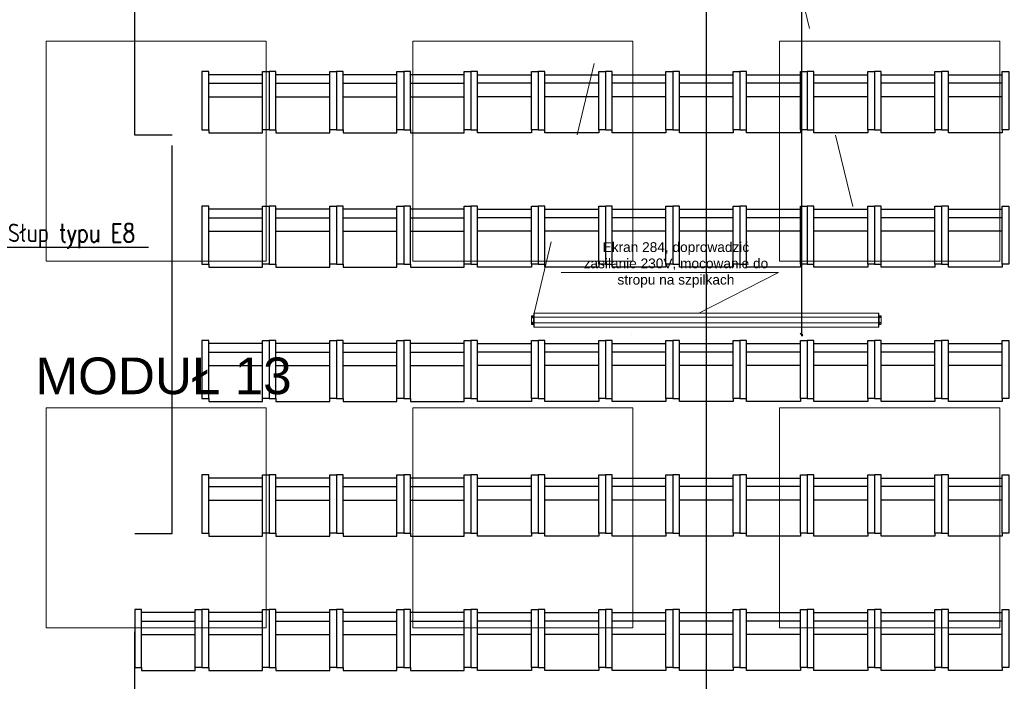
# Model space of a CAD drawing. Header units: centimetres. Extents: x -228435 to 111511, y -89367 to 428125.
# Tile 88 of 219: x -34156 to -26102, y 50162 to 55575. Entities that reach past the tile are written whole.
import ezdxf
from ezdxf.xclip import XClip

# ---------------------------------------------------------------- set-up
doc = ezdxf.new("R2010")
doc.units = ezdxf.units.CM
doc.header["$LTSCALE"] = 50
doc.header["$XCLIPFRAME"] = 0
doc.header["$PDMODE"] = 35
doc.header["$PDSIZE"] = 0.1
for name, pattern in [('0_II 10 sal$0$HIDDEN', [9.525, 6.35, -3.175]), ('DASHDOT2', [12.7, 6.35, -3.175, 0, -3.175]), ('HIDDENX2', [19.05, 12.7, -6.35]), ('Kondygnacja -1$0$ACAD_ISO03W100', [30, 12, -18])]:
    doc.linetypes.add(name, pattern=pattern)
doc.layers.get('0').update_dxf_attribs({"color": 8})
doc.layers.get('DEFPOINTS').update_dxf_attribs({"color": 8})
for name, color, linetype in [('0_II 10 sal$0$ARCH_SIEDZENIA', 8, 'Continuous'), ('0_II 10 sal$0$ARCH_WYPOSAŻENIE_INNE', 8, 'Continuous'), ('ARCH_INFO_OPISY', 8, 'Continuous'), ('ARCH_INFO_OPISY_MODUŁY', 8, 'Continuous'), ('ARCH_INFO_OSIE_IST', 8, 'DASHDOT2'), ('Osie rzutów$0$ARCH_INFO_OSIE_OPISY_IST', 8, 'Continuous'), ('RYSUNKOWE_XREF', 8, 'Continuous')]:
    doc.layers.add(name, color=color, linetype=linetype)
for name, color, linetype, lineweight in [('ARCH_SUFITY_PODWIESZANE', 8, 'HIDDENX2', 9), ('kondygnacja +1_5$0$ARCH_INFO_WYMIARY', 8, 'Continuous', 9), ('SYSTEMY AV', 8, 'Continuous', 13)]:
    doc.layers.add(name, color=color, linetype=linetype, lineweight=lineweight)
doc.styles.add('-1 sale konferencyjne$0$Arial', font='ARIAL.TTF')
doc.styles.add('Arial', font='ARIAL.TTF')
doc.styles.add('kondygnacja +1_5$0$Romans', font='Romans.shx', dxfattribs={"width": 0.7})
doc.styles.add('Romans', font='Romans.shx')
doc.styles.add('ROMANS-50-CM', font='romans.shx', dxfattribs={"width": 0.8, "height": 10})
doc.dimstyles.new('ISO-25', dxfattribs={"dimtxt": 2.5, "dimasz": 2.5, "dimexe": 1.25, "dimexo": 0.625, "dimtad": 1, "dimtxsty": 'Standard', "dimcen": 2.5, "dimadec": 0, "dimazin": 0, "dimtfac": 1, "dimtmove": 0, "dimatfit": 3, "dimfxl": 0, "dimarcsym": 0})
doc.dimstyles.new('kondygnacja +1_5$0$Wymiary 1-100', dxfattribs={"dimtxt": 12, "dimasz": 10, "dimexe": 5, "dimexo": 0, "dimgap": 4, "dimtad": 1, "dimrnd": 0.5, "dimzin": 12, "dimdsep": 46, "dimtxsty": 'kondygnacja +1_5$0$Romans', "dimblk": 'kondygnacja +1_5$0$_Oblique', "dimcen": 10, "dimdle": 10, "dimclrt": 55, "dimazin": 0, "dimtfac": 1, "dimtmove": 1, "dimatfit": 3, "dimfxl": 0, "dimtolj": 1, "dimtzin": 0, "dimarcsym": 0})
doc.dimstyles.new('Wymiary 1-200', dxfattribs={"dimtxt": 22, "dimasz": 20, "dimexe": 10, "dimexo": 0, "dimgap": 8, "dimtad": 1, "dimrnd": 0.5, "dimzin": 12, "dimdsep": 46, "dimtxsty": 'Romans', "dimblk": 'OBLIQUE', "dimcen": 0.5, "dimdle": 15, "dimclrt": 55, "dimazin": 0, "dimtfac": 1, "dimtmove": 1, "dimatfit": 3, "dimfxl": 0, "dimtolj": 1, "dimtzin": 0, "dimarcsym": 0})

# ---------------------------------------------------------------- blocks, each defined once
blk = doc.blocks.new('SU Lampy kwadratowe +0')
at = {"layer": 'ARCH_SUFITY_PODWIESZANE', "ltscale": 2.5}
for points in [[(8720, 10040), (8900, 10040), (8900, 9860), (8720, 9860)], [(9020, 10040), (9200, 10040), (9200, 9860), (9020, 9860)], [(9320, 10040), (9500, 10040), (9500, 9860), (9320, 9860)], [(8720, 9740), (8900, 9740), (8900, 9560), (8720, 9560)], [(9020, 9740), (9200, 9740), (9200, 9560), (9020, 9560)], [(9320, 9740), (9500, 9740), (9500, 9560), (9320, 9560)]]:
    blk.add_lwpolyline(points, close=True, dxfattribs=at)
blk = doc.blocks.new('SE2')
at = {"linetype": 'Continuous', "ltscale": 25.4}
for p, q in [((-906, 1326), (-906, 1248)), ((-885, 1332), (-900, 1332)), ((-885, 1242), (-885, 1332)), ((-880, 1360), (-880, 1332)), ((-878, 1360), (-880, 1360)), ((-880, 1332), (-880, 1242)), ((-878, 1316), (-878, 1360)), ((2678, 1360), (-878, 1360)), ((-878, 1316), (-878, 1360)), ((2678, 1316), (2678, 1360)), ((2678, 1360), (2678, 1316)), ((2680, 1360), (2678, 1360)), ((2680, 1332), (2680, 1360)), ((2680, 1242), (2680, 1332)), ((2685, 1332), (2685, 1242)), ((2700, 1332), (2685, 1332)), ((2706, 1248), (2706, 1326)), ((-906, 1248), (-906, 1248)), ((-900, 1242), (-885, 1242)), ((-900, 1242), (-885, 1242)), ((-900, 1242), (-900, 1242)), ((-897, 1321), (-897, 1313)), ((-897, 1261), (-897, 1253)), ((-890, 1313), (-890, 1321)), ((-890, 1253), (-890, 1261)), ((-882, 1242), (-882, 1242)), ((-882, 1242), (-880, 1242)), ((-882, 1242), (-880, 1242)), ((-878, 1316), (-880, 1316)), ((-878, 1259), (-880, 1259)), ((-880, 1242), (-880, 1215)), ((-878, 1285), (-878, 1316)), ((2678, 1316), (-878, 1316)), ((-878, 1259), (-878, 1285)), ((2678, 1259), (-878, 1259)), ((-878, 1215), (-878, 1259)), ((2678, 1285), (2678, 1316)), ((2680, 1316), (2678, 1316)), ((2678, 1285), (2678, 1259)), ((2678, 1259), (2678, 1215)), ((2680, 1259), (2678, 1259)), ((2680, 1215), (2680, 1242)), ((2682, 1242), (2680, 1242)), ((2680, 1242), (2682, 1242)), ((2682, 1242), (2682, 1242)), ((2685, 1242), (2700, 1242)), ((2685, 1242), (2700, 1242)), ((2698, 1321), (2690, 1321)), ((2690, 1321), (2690, 1321)), ((2698, 1321), (2690, 1321)), ((2690, 1314), (2698, 1314)), ((2698, 1261), (2690, 1261)), ((2690, 1261), (2690, 1261)), ((2698, 1261), (2690, 1261)), ((2690, 1254), (2698, 1254)), ((2698, 1321), (2698, 1321)), ((2698, 1261), (2698, 1261)), ((2700, 1242), (2700, 1242)), ((2706, 1248), (2706, 1248)), ((-880, 1215), (-878, 1215)), ((-878, 1215), (2678, 1215)), ((2678, 1215), (2680, 1215))]:
    blk.add_line(p, q, dxfattribs=at)
for centre, radius, start, end in [((-900, 1326), 6, 90, 180), ((-894, 1321), 3.5, 0, 180), ((-894, 1321), 3.5, 0, 180), ((2700, 1326), 6, 0, 90), ((-900, 1248), 6, 180, 270), ((-900, 1248), 6, 180, 270), ((-894, 1313), 3.5, 180, 360), ((-894, 1261), 3.5, 0, 180), ((-894, 1261), 3.5, 0, 180), ((-894, 1253), 3.5, 180, 360), ((2690, 1317), 3.5, 90, 180), ((2690, 1317), 3.5, 90, 270), ((2690, 1257), 3.5, 90, 180), ((2690, 1257), 3.5, 90, 270), ((2698, 1317), 3.5, 0, 90), ((2698, 1317), 3.5, 270, 90), ((2698, 1257), 3.5, 0, 90), ((2698, 1257), 3.5, 270, 90), ((2700, 1248), 6, 270, 360), ((2700, 1248), 6, 270, 360)]:
    blk.add_arc(centre, radius, start, end, dxfattribs=at)
for centre, major_axis, start_param, end_param in [((-885, 1332), (-5, 0), 3.141593, 4.712389), ((2685, 1332), (-5, 0), 4.712389, 6.283185), ((-885, 1242), (5, 0), 0, 1.570796), ((-885, 1242), (3, 0), 0, 1.570796), ((2685, 1242), (5, 0), 1.570796, 3.141593), ((2685, 1242), (3, 0), 1.570796, 3.141593)]:
    blk.add_ellipse(centre, major_axis=major_axis, ratio=0.000014, start_param=start_param, end_param=end_param, dxfattribs=at)
blk = doc.blocks.new('0_II 10 sal$0$Miejsce_siedzące_2d')
at = {"color": 0, "linetype": 'ByBlock', "lineweight": -2}
for p, q in [((-26.42, 27.08), (26.42, 27.08)), ((-26.42, 12.55), (26.42, 12.55))]:
    blk.add_line(p, q, dxfattribs=at)
for points in [[(-26.42, 62.74), (-26.42, 0), (-33.02, 0), (-33.02, 62.74), (-26.42, 62.74), (-26.42, 66.04), (26.42, 66.04), (26.42, 62.74), (26.42, 0), (33.02, 0), (33.02, 62.74), (26.42, 62.74)], [(26.42, 3.3), (-26.42, 3.3)]]:
    blk.add_lwpolyline(points, dxfattribs=at)
blk = doc.blocks.new('Osie rzutów')
at = {"layer": 'ARCH_INFO_OSIE_IST', "ltscale": 10}
for p, q in [((9260, 12510), (9260, 4623.26)), ((4436.04, 9800), (15156.54, 9800))]:
    blk.add_line(p, q, dxfattribs=at)
blk = doc.blocks.new('A$C6FDA0163')
at = {"layer": 'RYSUNKOWE_XREF'}
blk.add_blockref('Osie rzutów', (-10460.03, -9819.05, -630), dxfattribs=at)
blk = doc.blocks.new('kondygnacja +1_5$0$_Oblique')
at = {"color": 0, "linetype": 'ByBlock', "lineweight": -2}
blk.add_line((-0.5, -0.5), (0.5, 0.5), dxfattribs=at)
blk = doc.blocks.new('*D1149')
at = {"layer": 'DEFPOINTS', "color": 0, "lineweight": 40}
for p in [(-32670, 79617.5, 6300), (-33810, 12461.8, 6300), (-33810, 12146.2)]:
    blk.add_point(p, dxfattribs=at)
at = {"layer": 'kondygnacja +1_5$0$ARCH_INFO_WYMIARY', "color": 0, "lineweight": -2}
for p, q in [((-32660, 12146.2), (-33820, 12146.2)), ((-33810, 12141.9), (-33810, 12141.2)), ((-32670, 12154.2), (-32670, 12141.2))]:
    blk.add_line(p, q, dxfattribs=at)
at = {"layer": 'kondygnacja +1_5$0$ARCH_INFO_WYMIARY', "color": 0, "lineweight": -2, "xscale": 10, "yscale": 10, "zscale": 10, "rotation": 180}
blk.add_blockref('kondygnacja +1_5$0$_Oblique', (-33810, 12146.2), dxfattribs=at)
at = {"layer": 'kondygnacja +1_5$0$ARCH_INFO_WYMIARY', "color": 0, "lineweight": -2, "xscale": 10, "yscale": 10, "zscale": 10}
blk.add_blockref('kondygnacja +1_5$0$_Oblique', (-32670, 12146.2), dxfattribs=at)
at = {"layer": 'kondygnacja +1_5$0$ARCH_INFO_WYMIARY', "color": 55, "insert": (-33240, 12156.2), "char_height": 12, "attachment_point": 5, "style": 'kondygnacja +1_5$0$Romans'}
blk.add_mtext('\\A1;1140', dxfattribs=at)
blk = doc.blocks.new('_Oblique')
at = {"color": 0, "linetype": 'ByBlock', "lineweight": -2}
blk.add_line((-0.5, -0.5), (0.5, 0.5), dxfattribs=at)
blk = doc.blocks.new('*D1189')
at = {"layer": 'DEFPOINTS', "color": 0, "lineweight": 40}
for p in [(-28242.2, 59120, 6300), (-28242.2, 53000, 6300), (-27761.5, 53000)]:
    blk.add_point(p, dxfattribs=at)
at = {"layer": 'SYSTEMY AV', "color": 0, "lineweight": -2}
for p, q in [((-27761.5, 59135), (-27761.5, 52985)), ((-27753.6, 59120), (-27751.5, 59120)), ((-27753.6, 53000), (-27751.5, 53000))]:
    blk.add_line(p, q, dxfattribs=at)
at = {"layer": 'SYSTEMY AV', "color": 0, "lineweight": -2, "xscale": 20, "yscale": 20, "zscale": 20}
for p, rotation in [((-27761.5, 59120), 90), ((-27761.5, 53000), 270)]:
    blk.add_blockref('_Oblique', p, dxfattribs=dict(at, rotation=rotation))
at = {"layer": 'SYSTEMY AV', "color": 55, "lineweight": 40, "insert": (-27780.5, 56060), "char_height": 22, "attachment_point": 5, "rotation": 90, "style": 'Romans'}
blk.add_mtext('\\A1;6120', dxfattribs=at)

msp = doc.modelspace()

# ---------------------------------------------------------------- linework, layer by layer
at = {"layer": '0_II 10 sal$0$ARCH_WYPOSAŻENIE_INNE', "linetype": '0_II 10 sal$0$HIDDEN', "ltscale": 10, "elevation": 630}
msp.add_lwpolyline([(-33215, 51370), (-32910, 51370), (-32910, 54630), (-33215, 54630), (-33215, 63370), (-32910, 63370), (-32910, 63675), (-24170, 63675), (-24170, 63370), (-23865, 63370), (-23865, 54630), (-24170, 54630), (-24170, 51370), (-23865, 51370), (-23865, 42630), (-24170, 42630), (-24170, 42325), (-32910, 42325), (-32910, 42630), (-33215, 42630)], close=True, dxfattribs=at)
at = {"layer": 'SYSTEMY AV'}
for q in [(-29727.25977, 53506.25736, 630), (-28601.04133, 53174.88998, 630)]:
    msp.add_line((-27948.3851, 53506.25736, 630), q, dxfattribs=at)
at = {"layer": 'SYSTEMY AV', "linetype": 'Kondygnacja -1$0$ACAD_ISO03W100', "elevation": -12270}
msp.add_lwpolyline([(-29948.71512, 53174.88998), (-28545, 59002.4), (-27131.28488, 53174.89243)], dxfattribs=at)

# ---------------------------------------------------------------- block references
ref = msp.add_blockref('A$C6FDA0163', (-16540, 53190.5, 630), dxfattribs=dict(xscale=10, yscale=10, zscale=10))
XClip(ref).set_block_clipping_path([(-400.031931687, -2219.05), (399.968068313, 380.95)])
at = {"layer": '0_II 10 sal$0$ARCH_SIEDZENIA', "linetype": 'Continuous', "lineweight": -3, "yscale": 7.571168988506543, "zscale": 10, "rotation": 179.9999999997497}
for p, xscale in [((-32390, 55150, -12270), -8.328285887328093), ((-31840, 55150, -12270), -8.328285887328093), ((-31290, 55150, -12270), -8.328285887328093), ((-30740, 55150, -12270), -8.328285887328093), ((-30190, 55150, -12270), 8.328285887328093), ((-29640, 55150, -12270), 8.328285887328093), ((-29090, 55150, -12270), 8.328285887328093), ((-28540, 55150, -12270), 8.328285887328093), ((-27990, 55150, -12270), 8.328285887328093), ((-27440, 55150, -12270), 8.328285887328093), ((-26890, 55150, -12270), 8.328285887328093), ((-26340, 55150, -12270), 8.328285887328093), ((-32390, 54050, -12270), -8.328285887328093), ((-31840, 54050, -12270), -8.328285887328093), ((-31290, 54050, -12270), -8.328285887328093), ((-30740, 54050, -12270), -8.328285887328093), ((-30190, 54050, -12270), 8.328285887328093), ((-29640, 54050, -12270), 8.328285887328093), ((-29090, 54050, -12270), 8.328285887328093), ((-28540, 54050, -12270), 8.328285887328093), ((-27990, 54050, -12270), 8.328285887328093), ((-27440, 54050, -12270), 8.328285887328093), ((-26890, 54050, -12270), 8.328285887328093), ((-26340, 54050, -12270), 8.328285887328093), ((-32390, 52950, -12270), -8.328285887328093), ((-31840, 52950, -12270), -8.328285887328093), ((-31290, 52950, -12270), -8.328285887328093), ((-30740, 52950, -12270), -8.328285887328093), ((-30190, 52950, -12270), 8.328285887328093), ((-29640, 52950, -12270), 8.328285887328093), ((-29090, 52950, -12270), 8.328285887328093), ((-28540, 52950, -12270), 8.328285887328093), ((-27990, 52950, -12270), 8.328285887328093), ((-27440, 52950, -12270), 8.328285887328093), ((-26890, 52950, -12270), 8.328285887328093), ((-26340, 52950, -12270), 8.328285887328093), ((-32390, 51850, -12270), -8.328285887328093), ((-31840, 51850, -12270), -8.328285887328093), ((-31290, 51850, -12270), -8.328285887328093), ((-30740, 51850, -12270), -8.328285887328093), ((-30190, 51850, -12270), 8.328285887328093), ((-29640, 51850, -12270), 8.328285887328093), ((-29090, 51850, -12270), 8.328285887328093), ((-28540, 51850, -12270), 8.328285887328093), ((-27990, 51850, -12270), 8.328285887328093), ((-27440, 51850, -12270), 8.328285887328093), ((-26890, 51850, -12270), 8.328285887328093), ((-26340, 51850, -12270), 8.328285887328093), ((-32940, 50750, -12270), -8.328285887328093), ((-32390, 50750, -12270), -8.328285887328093), ((-31840, 50750, -12270), -8.328285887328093), ((-31290, 50750, -12270), -8.328285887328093), ((-30740, 50750, -12270), -8.328285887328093), ((-30190, 50750, -12270), 8.328285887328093), ((-29640, 50750, -12270), 8.328285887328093), ((-29090, 50750, -12270), 8.328285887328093), ((-28540, 50750, -12270), 8.328285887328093), ((-27990, 50750, -12270), 8.328285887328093), ((-27440, 50750, -12270), 8.328285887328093), ((-26890, 50750, -12270), 8.328285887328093), ((-26340, 50750, -12270), 8.328285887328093)]:
    msp.add_blockref('0_II 10 sal$0$Miejsce_siedzące_2d', p, dxfattribs=dict(at, xscale=xscale))
at = {"layer": 'ARCH_SUFITY_PODWIESZANE', "ltscale": 2.5, "xscale": 10, "yscale": 10, "zscale": 10}
msp.add_blockref('SU Lampy kwadratowe +0', (-121140, -45000, -5670), dxfattribs=at)
at = {"layer": 'Osie rzutów$0$ARCH_INFO_OSIE_OPISY_IST', "xscale": 10, "yscale": 10, "zscale": 10}
msp.add_blockref('Osie rzutów', (-121140, -45000, 630), dxfattribs=at)
at = {"layer": 'SYSTEMY AV', "xscale": 0.7923032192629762, "yscale": 0.7923032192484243, "zscale": 0.7923032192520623}
msp.add_blockref('SE2', (-29253.08443, 52097.53487, 630), dxfattribs=at)

# ---------------------------------------------------------------- texts
at = {"layer": 'ARCH_INFO_OPISY', "insert": (-34251.86679, 53906.01639, 630), "char_height": 150, "width": 6265.3267976, "attachment_point": 1, "style": 'ROMANS-50-CM'}
msp.add_mtext('Słup typu E8', dxfattribs=at)
at = {"layer": 'ARCH_INFO_OPISY_MODUŁY', "ltscale": 2, "insert": (-34260.23765, 52658.80421, 630), "char_height": 300, "width": 8875, "attachment_point": 4, "style": 'Arial'}
msp.add_mtext('{\\fArial|b0|i0|c204|p34;  MODU}Ł 13', dxfattribs=at)
at = {"layer": 'SYSTEMY AV', "insert": (-28788.54133, 53383.50833, 630), "char_height": 200, "width": 1645.6719316, "attachment_point": 8, "style": '-1 sale konferencyjne$0$Arial'}
msp.add_mtext('\\P{\\H0.4x;Ekran 284, doprowadzić zasilanie 230V, mocowanie do stropu na szpilkach}', dxfattribs=at)

# ---------------------------------------------------------------- dimensions: what is measured, and where the dimension line sits
at = {"layer": 'kondygnacja +1_5$0$ARCH_INFO_WYMIARY'}
dim = msp.add_linear_dim(base=(-33810, 12146.22746, -5670), p1=(-32670, 79617.5, 630), p2=(-33810, 12461.75, 630), dimstyle='kondygnacja +1_5$0$Wymiary 1-100', dxfattribs=at)
dim.commit()
dim.dimension.update_dxf_attribs({"geometry": '*D1149', "text_midpoint": (-33240, 12156.22746, -5670)})
at = {"layer": 'SYSTEMY AV', "lineweight": 40}
dim = msp.add_linear_dim(base=(-27761.54411, 53000, -5670), p1=(-28242.18, 59120, 630), p2=(-28242.18, 53000, 630), angle=90, dimstyle='Wymiary 1-200', dxfattribs=at)
dim.commit()
dim.dimension.update_dxf_attribs({"geometry": '*D1189', "text_midpoint": (-27780.54411, 56060, -5670)})

# ---------------------------------------------------------------- leaders
at = {"layer": 'ARCH_INFO_OPISY'}
msp.add_leader([(-34371.06762, 53332.44569, 630), (-34276.98527, 53713.44258, 630), (-33103.28248, 53713.44258, 630)], dimstyle='ISO-25', override={"dimscale": 5, "dimasz": 2, "dimtad": 0, "dimldrblk": 'Dot'}, dxfattribs=at)

doc.saveas('drawing.dxf')
